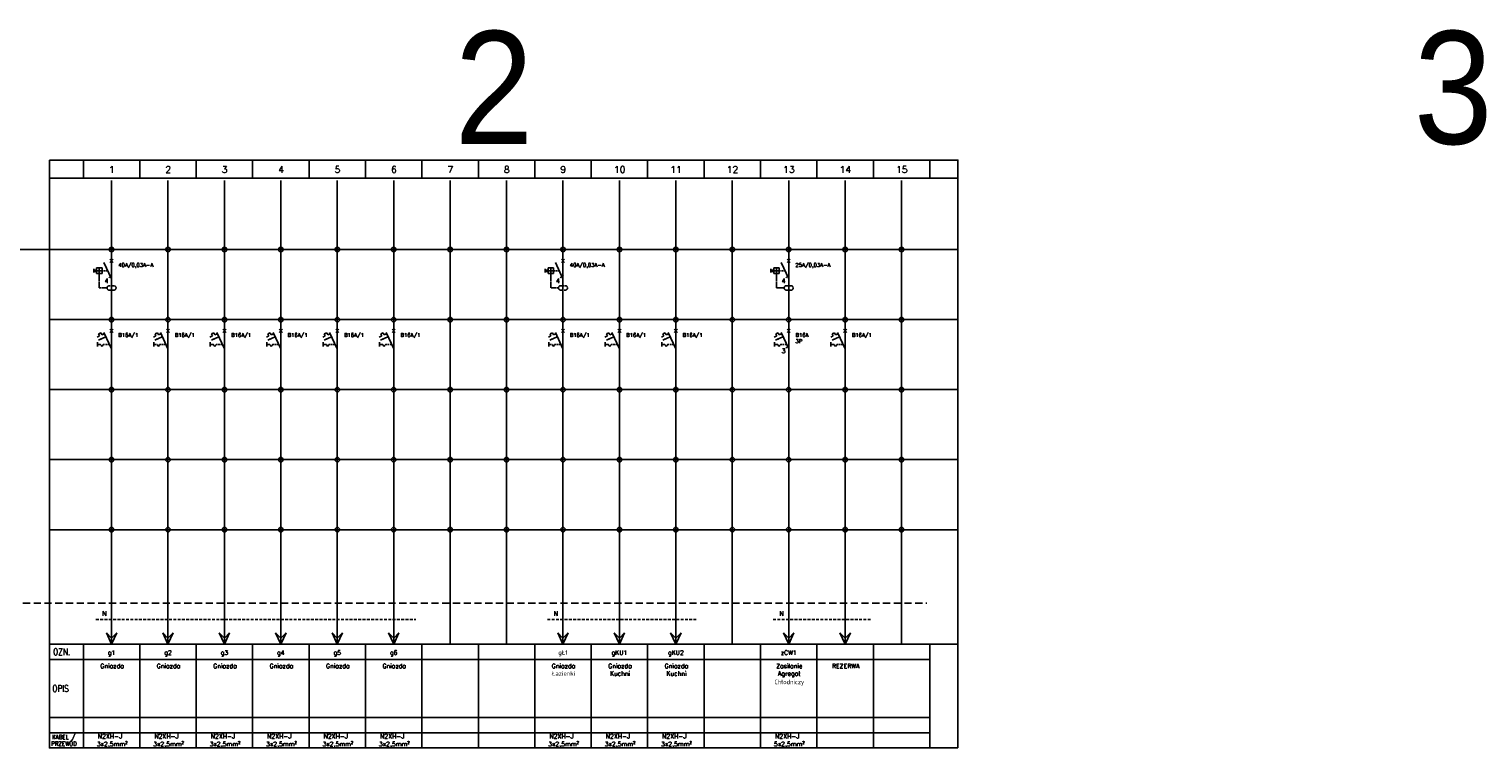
# Model space of a CAD drawing. Extents: x -286 to 6751, y -6190 to 318.
# Tile 2 of 7: x 416 to 1060, y 0 to 318. Entities that reach past the tile are written whole.
import ezdxf
from ezdxf.enums import TextEntityAlignment as Align

# ---------------------------------------------------------------- set-up
doc = ezdxf.new("R2010")
doc.units = 0
doc.linetypes.add('HIDDEN', pattern=[9.525, 6.35, -3.175])
doc.layers.get('defpoints').update_dxf_attribs({"color": 8})
for name, color, linetype in [('_HRS_E_Opis', 2, 'Continuous'), ('_HRS_E_Schematy', 2, 'Continuous'), ('_HRS_E_Tabelka', 10, 'Continuous'), ('schrack-additional', 7, 'Continuous'), ('schrack-descr', 7, 'Continuous'), ('SCHRACK_S', 1, 'Continuous')]:
    doc.layers.add(name, color=color, linetype=linetype)
doc.styles.add('_HRS_ARIAL', font='arial.ttf', dxfattribs={"width": 0.9})
doc.styles.add('_HRS_E_Styl_Standard', font='romans.shx')
doc.styles.get("Standard").update_dxf_attribs({"font": 'romans.shx'})
doc.styles.add('styl', font='romans.shx')

# ---------------------------------------------------------------- blocks, each defined once
blk = doc.blocks.new('szab')
for p, q in [((-190, 92.64), (-190, -59.54)), ((-162.5, 92.64), (-162.5, 62.04)), ((-137.5, 92.64), (-137.5, 62.04)), ((-112.5, 92.64), (-112.5, 62.04)), ((-87.5, 92.64), (-87.5, 62.04)), ((-62.5, 92.64), (-62.5, 62.04)), ((-37.5, 92.64), (-37.5, 62.04)), ((-12.5, 92.64), (-12.5, 62.04)), ((12.5, 92.64), (12.5, 62.04)), ((37.5, 92.64), (37.5, 62.04)), ((62.5, 92.64), (62.5, 62.04)), ((87.5, 92.64), (87.5, 62.04)), ((112.5, 92.64), (112.5, 62.04)), ((137.5, 92.64), (137.5, 62.04)), ((162.5, 92.64), (162.5, 62.04)), ((187.5, 92.64), (187.5, 62.04)), ((212.5, 92.64), (212.5, -59.54)), ((-162.5, 62.04), (-190, 62.04)), ((-137.5, 62.04), (-162.5, 62.04)), ((-162.5, 62.04), (-162.5, 31.02)), ((-112.5, 62.04), (-137.5, 62.04)), ((-137.5, 62.04), (-137.5, 31.02)), ((-87.5, 62.04), (-112.5, 62.04)), ((-112.5, 62.04), (-112.5, 31.02)), ((-62.5, 62.04), (-87.5, 62.04)), ((-87.5, 62.04), (-87.5, 31.02)), ((-37.5, 62.04), (-62.5, 62.04)), ((-62.5, 62.04), (-62.5, 31.02)), ((-12.5, 62.04), (-37.5, 62.04)), ((-37.5, 62.04), (-37.5, 31.02)), ((12.5, 62.04), (-12.5, 62.04)), ((-12.5, 62.04), (-12.5, 31.02)), ((37.5, 62.04), (12.5, 62.04)), ((12.5, 62.04), (12.5, 31.02)), ((37.5, 62.04), (37.5, 31.02)), ((62.5, 62.04), (37.5, 62.04)), ((87.5, 62.04), (62.5, 62.04)), ((62.5, 62.04), (62.5, 31.02)), ((112.5, 62.04), (87.5, 62.04)), ((87.5, 62.04), (87.5, 31.02)), ((137.5, 62.04), (112.5, 62.04)), ((112.5, 62.04), (112.5, 31.02)), ((162.5, 62.04), (137.5, 62.04)), ((137.5, 62.04), (137.5, 31.02)), ((187.5, 62.04), (162.5, 62.04)), ((162.5, 62.04), (162.5, 31.02)), ((187.5, 62.04), (187.5, 31.02)), ((212.5, 62.04), (187.5, 62.04)), ((-190, 38.52), (-190, -112.79)), ((212.5, 38.52), (212.5, -112.79)), ((-162.5, 31.02), (-190, 31.02)), ((-162.5, 31.02), (-162.5, 0)), ((-137.5, 31.02), (-162.5, 31.02)), ((-137.5, 31.02), (-137.5, 0)), ((-112.5, 31.02), (-137.5, 31.02)), ((-112.5, 31.02), (-112.5, 0)), ((-87.5, 31.02), (-112.5, 31.02)), ((-87.5, 31.02), (-87.5, 0)), ((-62.5, 31.02), (-87.5, 31.02)), ((-62.5, 31.02), (-62.5, 0)), ((-37.5, 31.02), (-62.5, 31.02)), ((-37.5, 31.02), (-37.5, 0)), ((-12.5, 31.02), (-37.5, 31.02)), ((-12.5, 31.02), (-12.5, 0)), ((12.5, 31.02), (-12.5, 31.02)), ((12.5, 31.02), (12.5, 0)), ((37.5, 31.02), (12.5, 31.02)), ((37.5, 31.02), (37.5, 0)), ((62.5, 31.02), (37.5, 31.02)), ((62.5, 31.02), (62.5, 0)), ((87.5, 31.02), (62.5, 31.02)), ((87.5, 31.02), (87.5, 0)), ((112.5, 31.02), (87.5, 31.02)), ((137.5, 31.02), (112.5, 31.02)), ((112.5, 31.02), (112.5, 0)), ((137.5, 31.02), (137.5, 0)), ((162.5, 31.02), (137.5, 31.02)), ((162.5, 31.02), (162.5, 0)), ((187.5, 31.02), (162.5, 31.02)), ((187.5, 31.02), (187.5, 0)), ((212.5, 31.02), (187.5, 31.02)), ((-162.5, 0), (-190, 0)), ((-162.5, 0), (-162.5, -31.02)), ((-137.5, 0), (-162.5, 0)), ((-137.5, 0), (-137.5, -31.02)), ((-112.5, 0), (-137.5, 0)), ((-112.5, 0), (-112.5, -31.02)), ((-87.5, 0), (-112.5, 0)), ((-87.5, 0), (-87.5, -31.02)), ((-62.5, 0), (-87.5, 0)), ((-62.5, 0), (-62.5, -31.02)), ((-37.5, 0), (-62.5, 0)), ((-37.5, 0), (-37.5, -31.02)), ((12.5, 0), (-12.5, 0)), ((12.5, 0), (12.5, -31.02)), ((37.5, 0), (12.5, 0)), ((37.5, 0), (37.5, -31.02)), ((87.5, 0), (62.5, 0)), ((87.5, 0), (87.5, -31.02)), ((112.5, 0), (87.5, 0)), ((137.5, 0), (112.5, 0)), ((112.5, 0), (112.5, -31.02)), ((137.5, 0), (137.5, -31.02)), ((162.5, 0), (137.5, 0)), ((162.5, 0), (162.5, -31.02)), ((187.5, 0), (162.5, 0)), ((187.5, 0), (187.5, -31.02)), ((212.5, 0), (187.5, 0)), ((-12.5, 0), (-37.5, 0)), ((-12.5, 0), (-12.5, -31.02)), ((62.5, 0), (37.5, 0)), ((62.5, 0), (62.5, -31.02)), ((-162.5, -31.02), (-190, -31.02)), ((-162.5, -31.02), (-162.5, -62.04)), ((-137.5, -31.02), (-162.5, -31.02)), ((-137.5, -31.02), (-137.5, -62.04)), ((-112.5, -31.02), (-137.5, -31.02)), ((-112.5, -31.02), (-112.5, -62.04)), ((-87.5, -31.02), (-112.5, -31.02)), ((-87.5, -31.02), (-87.5, -62.04)), ((-62.5, -31.02), (-87.5, -31.02)), ((-62.5, -31.02), (-62.5, -62.04)), ((-37.5, -31.02), (-62.5, -31.02)), ((-37.5, -31.02), (-37.5, -62.04)), ((-12.5, -31.02), (-37.5, -31.02)), ((-12.5, -31.02), (-12.5, -62.04)), ((12.5, -31.02), (-12.5, -31.02)), ((12.5, -31.02), (12.5, -62.04)), ((37.5, -31.02), (12.5, -31.02)), ((37.5, -31.02), (37.5, -62.04)), ((62.5, -31.02), (37.5, -31.02)), ((62.5, -31.02), (62.5, -62.04)), ((87.5, -31.02), (62.5, -31.02)), ((87.5, -31.02), (87.5, -62.04)), ((112.5, -31.02), (87.5, -31.02)), ((137.5, -31.02), (112.5, -31.02)), ((112.5, -31.02), (112.5, -62.04)), ((137.5, -31.02), (137.5, -62.04)), ((162.5, -31.02), (137.5, -31.02)), ((162.5, -31.02), (162.5, -62.04)), ((187.5, -31.02), (162.5, -31.02)), ((187.5, -31.02), (187.5, -62.04)), ((212.5, -31.02), (187.5, -31.02)), ((-162.5, -62.04), (-190, -62.04)), ((-162.5, -62.04), (-162.5, -112.79)), ((-137.5, -62.04), (-162.5, -62.04)), ((-137.5, -62.04), (-137.5, -112.79)), ((-112.5, -62.04), (-137.5, -62.04)), ((-112.5, -62.04), (-112.5, -112.79)), ((-87.5, -62.04), (-112.5, -62.04)), ((-87.5, -62.04), (-87.5, -112.79)), ((-62.5, -62.04), (-87.5, -62.04)), ((-62.5, -62.04), (-62.5, -112.79)), ((-37.5, -62.04), (-62.5, -62.04)), ((-37.5, -62.04), (-37.5, -112.79)), ((-12.5, -62.04), (-37.5, -62.04)), ((-12.5, -62.04), (-12.5, -112.79)), ((12.5, -62.04), (-12.5, -62.04)), ((12.5, -62.04), (12.5, -112.79)), ((37.5, -62.04), (12.5, -62.04)), ((37.5, -62.04), (37.5, -112.79)), ((62.5, -62.04), (37.5, -62.04)), ((62.5, -62.04), (62.5, -112.79)), ((87.5, -62.04), (62.5, -62.04)), ((87.5, -62.04), (87.5, -112.79)), ((112.5, -62.04), (87.5, -62.04)), ((137.5, -62.04), (112.5, -62.04)), ((112.5, -62.04), (112.5, -112.79)), ((137.5, -62.04), (137.5, -112.79)), ((162.5, -62.04), (137.5, -62.04)), ((162.5, -62.04), (162.5, -112.79)), ((187.5, -62.04), (162.5, -62.04)), ((187.5, -62.04), (187.5, -112.79)), ((212.5, -62.04), (187.5, -62.04))]:
    blk.add_line(p, q)
for centre in [(-162.5, 62.04), (-137.5, 62.04), (-112.5, 62.04), (-87.5, 62.04), (-62.5, 62.04), (-37.5, 62.04), (-12.5, 62.04), (12.5, 62.04), (37.5, 62.04), (62.5, 62.04), (87.5, 62.04), (112.5, 62.04), (137.5, 62.04), (162.5, 62.04), (187.5, 62.04), (-162.5, 31.02), (-137.5, 31.02), (-112.5, 31.02), (-87.5, 31.02), (-62.5, 31.02), (-37.5, 31.02), (-12.5, 31.02), (12.5, 31.02), (37.5, 31.02), (62.5, 31.02), (87.5, 31.02), (112.5, 31.02), (137.5, 31.02), (162.5, 31.02), (187.5, 31.02), (-162.5, 0), (-137.5, 0), (-112.5, 0), (-87.5, 0), (-62.5, 0), (-37.5, 0), (-12.5, 0), (12.5, 0), (37.5, 0), (62.5, 0), (87.5, 0), (112.5, 0), (137.5, 0), (162.5, 0), (187.5, 0), (-162.5, -31.02), (-137.5, -31.02), (-112.5, -31.02), (-87.5, -31.02), (-62.5, -31.02), (-37.5, -31.02), (-12.5, -31.02), (12.5, -31.02), (37.5, -31.02), (62.5, -31.02), (87.5, -31.02), (112.5, -31.02), (137.5, -31.02), (162.5, -31.02), (187.5, -31.02), (-162.5, -62.04), (-137.5, -62.04), (-112.5, -62.04), (-87.5, -62.04), (-62.5, -62.04), (-37.5, -62.04), (-12.5, -62.04), (12.5, -62.04), (37.5, -62.04), (62.5, -62.04), (87.5, -62.04), (112.5, -62.04), (137.5, -62.04), (162.5, -62.04), (187.5, -62.04)]:
    blk.add_circle(centre, 1)
blk = doc.blocks.new('Opis1')
at = {"layer": '_HRS_E_Tabelka'}
for points in [[(0, 45.91), (15, 45.91), (15, 39.18), (0, 39.18)], [(15, 45.91), (40, 45.91), (40, 39.18), (15, 39.18)], [(40, 45.91), (65, 45.91), (65, 39.18), (40, 39.18)], [(65, 45.91), (90, 45.91), (90, 39.18), (65, 39.18)], [(90, 45.91), (115, 45.91), (115, 39.18), (90, 39.18)], [(115, 45.91), (140, 45.91), (140, 39.18), (115, 39.18)], [(140, 45.91), (165, 45.91), (165, 39.18), (140, 39.18)], [(165, 45.91), (190, 45.91), (190, 39.18), (165, 39.18)], [(190, 45.91), (215, 45.91), (215, 39.18), (190, 39.18)], [(215, 45.91), (240, 45.91), (240, 39.18), (215, 39.18)], [(240, 45.91), (265, 45.91), (265, 39.18), (240, 39.18)], [(265, 45.91), (290, 45.91), (290, 39.18), (265, 39.18)], [(290, 45.91), (315, 45.91), (315, 39.18), (290, 39.18)], [(315, 45.91), (340, 45.91), (340, 39.18), (315, 39.18)], [(340, 45.91), (365, 45.91), (365, 39.18), (340, 39.18)], [(365, 45.91), (390, 45.91), (390, 39.18), (365, 39.18)], [(402.5, 0), (390, 0), (390, 45.91), (402.5, 45.91)], [(0, 39.18), (15, 39.18), (15, 13.46), (0, 13.46)], [(15, 39.18), (40, 39.18), (40, 13.46), (15, 13.46)], [(40, 39.18), (65, 39.18), (65, 13.46), (40, 13.46)], [(65, 39.18), (90, 39.18), (90, 13.46), (65, 13.46)], [(90, 39.18), (115, 39.18), (115, 13.46), (90, 13.46)], [(115, 39.18), (140, 39.18), (140, 13.46), (115, 13.46)], [(140, 39.18), (165, 39.18), (165, 13.46), (140, 13.46)], [(165, 39.18), (190, 39.18), (190, 13.46), (165, 13.46)], [(190, 39.18), (215, 39.18), (215, 13.46), (190, 13.46)], [(215, 39.18), (240, 39.18), (240, 13.46), (215, 13.46)], [(240, 39.18), (265, 39.18), (265, 13.46), (240, 13.46)], [(265, 39.18), (290, 39.18), (290, 13.46), (265, 13.46)], [(290, 39.18), (315, 39.18), (315, 13.46), (290, 13.46)], [(315, 39.18), (340, 39.18), (340, 13.46), (315, 13.46)], [(340, 39.18), (365, 39.18), (365, 13.46), (340, 13.46)], [(365, 39.18), (390, 39.18), (390, 13.46), (365, 13.46)], [(0, 13.46), (15, 13.46), (15, 6.73), (0, 6.73)], [(15, 13.46), (40, 13.46), (40, 6.73), (15, 6.73)], [(40, 13.46), (65, 13.46), (65, 6.73), (40, 6.73)], [(65, 13.46), (90, 13.46), (90, 6.73), (65, 6.73)], [(90, 13.46), (115, 13.46), (115, 6.73), (90, 6.73)], [(115, 13.46), (140, 13.46), (140, 6.73), (115, 6.73)], [(140, 13.46), (165, 13.46), (165, 6.73), (140, 6.73)], [(165, 13.46), (190, 13.46), (190, 6.73), (165, 6.73)], [(190, 13.46), (215, 13.46), (215, 6.73), (190, 6.73)], [(215, 13.46), (240, 13.46), (240, 6.73), (215, 6.73)], [(240, 13.46), (265, 13.46), (265, 6.73), (240, 6.73)], [(265, 13.46), (290, 13.46), (290, 6.73), (265, 6.73)], [(290, 13.46), (315, 13.46), (315, 6.73), (290, 6.73)], [(315, 13.46), (340, 13.46), (340, 6.73), (315, 6.73)], [(340, 13.46), (365, 13.46), (365, 6.73), (340, 6.73)], [(365, 13.46), (390, 13.46), (390, 6.73), (365, 6.73)], [(0, 6.73), (15, 6.73), (15, 0), (0, 0)], [(15, 6.73), (40, 6.73), (40, 0), (15, 0)], [(40, 6.73), (65, 6.73), (65, 0), (40, 0)], [(65, 6.73), (90, 6.73), (90, 0), (65, 0)], [(90, 6.73), (115, 6.73), (115, 0), (90, 0)], [(115, 6.73), (140, 6.73), (140, 0), (115, 0)], [(140, 6.73), (165, 6.73), (165, 0), (140, 0)], [(165, 6.73), (190, 6.73), (190, 0), (165, 0)], [(190, 6.73), (215, 6.73), (215, 0), (190, 0)], [(215, 6.73), (240, 6.73), (240, 0), (215, 0)], [(240, 6.73), (265, 6.73), (265, 0), (240, 0)], [(265, 6.73), (290, 6.73), (290, 0), (265, 0)], [(290, 6.73), (315, 6.73), (315, 0), (290, 0)], [(315, 6.73), (340, 6.73), (340, 0), (315, 0)], [(340, 6.73), (365, 6.73), (365, 0), (340, 0)], [(365, 6.73), (390, 6.73), (390, 0), (365, 0)]]:
    blk.add_lwpolyline(points, close=True, dxfattribs=at)
at = {"layer": '_HRS_E_Tabelka', "style": '_HRS_E_Styl_Standard', "width": 0.8}
for s, height, p in [('OZN.', 3, (5.43, 42.55)), ('OPIS', 3, (4.91, 26.32)), ('PRZEWÓD', 2, (6.4, 1.87)), ('KABEL /', 2, (6.25, 4.81))]:
    blk.add_text(s, height=height, rotation=359.99855, dxfattribs=at).set_placement(p, align=Align.MIDDLE_CENTER)
blk = doc.blocks.new('A$C5E6C5F13')
at = {"layer": '_HRS_E_Tabelka'}
for p, q in [((0, 0), (0, -222.4)), ((402.5, 0), (402.5, -222.4))]:
    blk.add_line(p, q, dxfattribs=at)
for points in [[(0, 8), (15, 8), (15, 0), (0, 0)], [(15, 8), (40, 8), (40, 0), (15, 0)], [(40, 8), (65, 8), (65, 0), (40, 0)], [(65, 8), (90, 8), (90, 0), (65, 0)], [(90, 8), (115, 8), (115, 0), (90, 0)], [(115, 8), (140, 8), (140, 0), (115, 0)], [(140, 8), (165, 8), (165, 0), (140, 0)], [(165, 8), (190, 8), (190, 0), (165, 0)], [(190, 8), (215, 8), (215, 0), (190, 0)], [(215, 8), (240, 8), (240, 0), (215, 0)], [(240, 8), (265, 8), (265, 0), (240, 0)], [(265, 8), (290, 8), (290, 0), (265, 0)], [(290, 8), (315, 8), (315, 0), (290, 0)], [(315, 8), (340, 8), (340, 0), (315, 0)], [(340, 8), (365, 8), (365, 0), (340, 0)], [(365, 8), (390, 8), (390, 0), (365, 0)], [(390, 8), (402.5, 8), (402.5, 0), (390, 0)]]:
    blk.add_lwpolyline(points, close=True, dxfattribs=at)
at = {"layer": '_HRS_E_Tabelka', "style": '_HRS_E_Styl_Standard'}
for s, p in [('1', (27.59, 3.85)), ('2', (52.59, 3.85)), ('3', (77.59, 3.85)), ('4', (102.59, 3.85)), ('5', (127.59, 3.85)), ('6', (152.59, 3.85)), ('7', (177.59, 3.85)), ('8', (202.59, 3.85)), ('9', (227.59, 3.85)), ('10', (252.59, 3.85)), ('11', (277.59, 3.85)), ('12', (302.59, 3.85)), ('13', (327.59, 3.85)), ('14', (352.59, 3.85)), ('15', (377.59, 3.85))]:
    blk.add_text(s, height=3, rotation=359.99855, dxfattribs=at).set_placement(p, align=Align.MIDDLE_CENTER)
blk = doc.blocks.new('*U69')
at = {"layer": '_HRS_E_Tabelka'}
for name, p in [('A$C5E6C5F13', (0, 252.35)), ('A$C5E6C5F13', (425, 252.35)), ('Opis1', (0, 0)), ('Opis1', (425, 0))]:
    blk.add_blockref(name, p, dxfattribs=at)
at = {"layer": 'defpoints'}
for p in [(190, 158.7), (615, 158.7)]:
    blk.add_blockref('szab', p, dxfattribs=at)
blk = doc.blocks.new('A$C20656D97')
at = {"layer": '_HRS_E_Schematy'}
for p, q in [((0, 0), (5, 2.31)), ((0, 0), (5, -2.31)), ((2.64, 0), (5, 2.31)), ((2.64, 0), (5, -2.31))]:
    blk.add_line(p, q, dxfattribs=at)
blk = doc.blocks.new('BS618116_s')
at = {"layer": 'SCHRACK_S'}
for p, q in [((0, -5), (0, 0)), ((0, -13), (0, -18))]:
    blk.add_line(p, q, dxfattribs=at)
at = {"layer": 'SCHRACK_S', "color": 4}
for p, q in [((-4.66, -5.84), (-5.75, -6.35)), ((-5.33, -7.26), (-5.75, -6.35)), ((-4.24, -6.75), (-4.66, -5.84)), ((-3.15, -6.24), (-4.24, -6.75)), ((-0.71, -5.71), (0.71, -4.29)), ((0.71, -5.71), (-0.71, -4.29)), ((-5.33, -7.26), (-6.41, -7.76)), ((-6.27, -9.97), (-6.27, -11.97)), ((-2.53, -7.58), (-5.79, -9.1))]:
    blk.add_line(p, q, dxfattribs=at)
at = {"layer": 'SCHRACK_S', "color": 1}
blk.add_line((-3.38, -5.75), (0, -13), dxfattribs=at)
at = {"layer": 'SCHRACK_S', "color": 4, "linetype": 'HIDDEN', "ltscale": 0.05}
for p, q in [((-4.84, -10.97), (-6.27, -10.97)), ((-4.27, -11.97), (-4.84, -10.97)), ((-4.27, -11.97), (-3.69, -10.97))]:
    blk.add_line(p, q, dxfattribs=at)
at = {"layer": 'SCHRACK_S', "color": 4, "linetype": 'HIDDEN', "ltscale": 0.1}
blk.add_line((-3.69, -10.97), (-0.95, -10.97), dxfattribs=at)
at = {"layer": 'SCHRACK_S', "color": 4}
blk.add_lwpolyline([(-5.79, -9.1, 0, 1, 0), (-4.7, -8.59, 1, 1, 0)], format="xyseb", dxfattribs=at)
at = {"layer": 'schrack-additional', "style": 'styl', "flags": 8}
blk.add_attdef('ADDITIONAL', (3, -13.1), '', height=1.7, dxfattribs=at)
at = {"layer": 'schrack-descr', "style": 'styl', "flags": 8}
blk.add_attdef('DESCRIPTION', (3, -7.7), '', height=1.7, dxfattribs=at)
blk = doc.blocks.new('BD604103_s')
at = {"layer": 'SCHRACK_S', "color": 1}
for p, q in [((-3.38, -5.75), (0, -13)), ((0, -18), (0, -21))]:
    blk.add_line(p, q, dxfattribs=at)
at = {"layer": 'SCHRACK_S', "color": 4}
for p, q in [((-0.71, -5.71), (0.71, -4.29)), ((0.71, -5.71), (-0.71, -4.29)), ((-7.86, -8.55), (-7.86, -10.2)), ((-6.62, -9.07), (-7.86, -9.07)), ((-6.62, -9.68), (-7.86, -9.68)), ((-4.22, -8.17), (-6.62, -8.17)), ((-6.62, -8.17), (-6.62, -10.57)), ((-4.22, -9.37), (-6.62, -9.37)), ((-4.22, -10.57), (-6.62, -10.57)), ((-5.42, -8.17), (-5.42, -10.57)), ((-4.22, -8.17), (-4.22, -10.57)), ((-1.22, -12.6), (0.19, -11.18))]:
    blk.add_line(p, q, dxfattribs=at)
at = {"layer": 'SCHRACK_S'}
for p, q in [((0, -5), (0, 0)), ((0, -13), (0, -18))]:
    blk.add_line(p, q, dxfattribs=at)
at = {"layer": 'SCHRACK_S', "color": 4, "linetype": 'HIDDEN', "ltscale": 0.05}
for p, q in [((-5.42, -10.57), (-5.42, -17.01)), ((-2, -17.01), (-5.42, -17.01)), ((-1.01, -16), (1, -16)), ((-0.98, -18), (1, -18))]:
    blk.add_line(p, q, dxfattribs=at)
at = {"layer": 'SCHRACK_S', "color": 4, "linetype": 'HIDDEN', "ltscale": 0.1}
blk.add_line((-4.22, -9.37), (-1.69, -9.37), dxfattribs=at)
at = {"layer": 'SCHRACK_S', "color": 4, "const_width": 0.2}
blk.add_lwpolyline([(-2.1, -17.01, 1), (-1.9, -17.01, 1)], format="xyb", close=True, dxfattribs=at)
at = {"layer": 'SCHRACK_S', "color": 4, "linetype": 'HIDDEN', "ltscale": 0.05}
for centre, start, end in [((-1, -17), 89.60698, 271.34389), ((1, -17), 269.99203, 90.00068)]:
    blk.add_arc(centre, 1, start, end, dxfattribs=at)
at = {"layer": 'schrack-additional', "style": 'styl', "flags": 8}
blk.add_attdef('ADDITIONAL', (3, -13.1), '', height=1.7, dxfattribs=at)
at = {"layer": 'schrack-descr', "style": 'styl', "flags": 8}
blk.add_attdef('DESCRIPTION', (3, -7.7), '', height=1.7, dxfattribs=at)
at = {"layer": 'SCHRACK_S', "color": 4}
blk.add_text('4', height=2, dxfattribs=at).set_placement((-3.12, -14.87))
blk = doc.blocks.new('BS618306_s')
at = {"layer": 'SCHRACK_S'}
for p, q in [((0, -5), (0, 0)), ((0, -13), (0, -18))]:
    blk.add_line(p, q, dxfattribs=at)
at = {"layer": 'SCHRACK_S', "color": 4}
for p, q in [((-4.66, -5.84), (-5.75, -6.35)), ((-5.33, -7.26), (-5.75, -6.35)), ((-4.24, -6.75), (-4.66, -5.84)), ((-3.15, -6.24), (-4.24, -6.75)), ((-0.71, -5.71), (0.71, -4.29)), ((0.71, -5.71), (-0.71, -4.29)), ((-5.33, -7.26), (-6.41, -7.76)), ((-6.27, -9.97), (-6.27, -11.97)), ((-2.53, -7.58), (-5.79, -9.1)), ((-1.22, -12.6), (0.19, -11.18))]:
    blk.add_line(p, q, dxfattribs=at)
at = {"layer": 'SCHRACK_S', "color": 1}
blk.add_line((-3.38, -5.75), (0, -13), dxfattribs=at)
at = {"layer": 'SCHRACK_S', "color": 4, "linetype": 'HIDDEN', "ltscale": 0.05}
for p, q in [((-4.84, -10.97), (-6.27, -10.97)), ((-4.27, -11.97), (-4.84, -10.97)), ((-4.27, -11.97), (-3.69, -10.97))]:
    blk.add_line(p, q, dxfattribs=at)
at = {"layer": 'SCHRACK_S', "color": 4, "linetype": 'HIDDEN', "ltscale": 0.1}
blk.add_line((-3.69, -10.97), (-0.95, -10.97), dxfattribs=at)
at = {"layer": 'SCHRACK_S', "color": 4}
blk.add_lwpolyline([(-5.79, -9.1, 0, 1, 0), (-4.7, -8.59, 1, 1, 0)], format="xyseb", dxfattribs=at)
at = {"layer": 'schrack-additional', "style": 'styl', "flags": 8}
blk.add_attdef('ADDITIONAL', (3, -13.1), '', height=1.7, dxfattribs=at)
at = {"layer": 'schrack-descr', "style": 'styl', "flags": 8}
blk.add_attdef('DESCRIPTION', (3, -7.7), '', height=1.7, dxfattribs=at)
at = {"layer": 'SCHRACK_S', "color": 4}
blk.add_text('3', height=2, dxfattribs=at).set_placement((-3.12, -14.87))

msp = doc.modelspace()

# ---------------------------------------------------------------- linework, layer by layer
at = {"layer": '_HRS_E_Schematy'}
for p, q in [((778.5, 220.749), (227.5, 220.749)), ((742.967, 220.749), (742.967, 220.749)), ((452.5, 199.749), (452.5, 189.727)), ((652.5, 199.749), (652.5, 189.727)), ((752.5, 199.749), (752.5, 189.727)), ((452.5, 189.727), (577.5, 189.727)), ((652.5, 189.727), (702.5, 189.727)), ((752.5, 189.727), (777.5, 189.727)), ((452.5, 171.727), (452.5, 45.911)), ((477.5, 171.727), (477.5, 45.911)), ((502.5, 171.727), (502.5, 45.911)), ((527.5, 171.727), (527.5, 45.911)), ((552.5, 171.727), (552.5, 45.911)), ((577.5, 171.727), (577.5, 45.911)), ((652.5, 171.727), (652.5, 45.911)), ((677.5, 171.727), (677.5, 45.911)), ((702.5, 171.727), (702.5, 45.911)), ((752.5, 171.727), (752.5, 45.911)), ((777.5, 171.727), (777.5, 45.911))]:
    msp.add_line(p, q, dxfattribs=at)
at = {"layer": '_HRS_E_Schematy', "color": 3, "linetype": 'HIDDEN', "ltscale": 0.5}
msp.add_line((27.5, 64.139), (813.735, 64.139), dxfattribs=at)
at = {"layer": '_HRS_E_Schematy', "color": 5, "linetype": 'HIDDEN', "ltscale": 0.2}
for p, q in [((445.595, 56.95), (587.296, 56.95)), ((645.595, 56.95), (711.483, 56.95)), ((745.595, 56.95), (788.937, 56.95))]:
    msp.add_line(p, q, dxfattribs=at)

# ---------------------------------------------------------------- block references
at = {"layer": '_HRS_E_Schematy'}
ref = msp.add_blockref('BD604103_s', (452.5, 220.749), dxfattribs=at)
ref.add_attrib('DESCRIPTION', '40A/0,03A-A', (455.5, 213.049), dxfattribs={"layer": 'schrack-descr', "height": 1.7, "style": 'styl', "flags": 8})
ref = msp.add_blockref('BD604103_s', (652.5, 220.749), dxfattribs=at)
ref.add_attrib('DESCRIPTION', '40A/0,03A-A', (655.5, 213.049), dxfattribs={"layer": 'schrack-descr', "height": 1.7, "style": 'styl', "flags": 8})
ref = msp.add_blockref('BD604103_s', (752.5, 220.749), dxfattribs=at)
ref.add_attrib('DESCRIPTION', '25A/0,03A-A', (755.5, 213.049), dxfattribs={"layer": 'schrack-descr', "height": 1.7, "style": 'styl', "flags": 8})
ref = msp.add_blockref('BS618116_s', (452.5, 189.727), dxfattribs=at)
ref.add_attrib('DESCRIPTION', 'B16A/1', (455.5, 182.027), dxfattribs={"layer": 'schrack-descr', "height": 1.7, "style": 'styl', "flags": 8})
ref = msp.add_blockref('BS618116_s', (477.5, 189.727), dxfattribs=at)
ref.add_attrib('DESCRIPTION', 'B16A/1', (480.5, 182.027), dxfattribs={"layer": 'schrack-descr', "height": 1.7, "style": 'styl', "flags": 8})
ref = msp.add_blockref('BS618116_s', (502.5, 189.727), dxfattribs=at)
ref.add_attrib('DESCRIPTION', 'B16A/1', (505.5, 182.027), dxfattribs={"layer": 'schrack-descr', "height": 1.7, "style": 'styl', "flags": 8})
ref = msp.add_blockref('BS618116_s', (527.5, 189.727), dxfattribs=at)
ref.add_attrib('DESCRIPTION', 'B16A/1', (530.5, 182.027), dxfattribs={"layer": 'schrack-descr', "height": 1.7, "style": 'styl', "flags": 8})
ref = msp.add_blockref('BS618116_s', (552.5, 189.727), dxfattribs=at)
ref.add_attrib('DESCRIPTION', 'B16A/1', (555.5, 182.027), dxfattribs={"layer": 'schrack-descr', "height": 1.7, "style": 'styl', "flags": 8})
ref = msp.add_blockref('BS618116_s', (577.5, 189.727), dxfattribs=at)
ref.add_attrib('DESCRIPTION', 'B16A/1', (580.5, 182.027), dxfattribs={"layer": 'schrack-descr', "height": 1.7, "style": 'styl', "flags": 8})
ref = msp.add_blockref('BS618116_s', (652.5, 189.727), dxfattribs=at)
ref.add_attrib('DESCRIPTION', 'B16A/1', (655.5, 182.027), dxfattribs={"layer": 'schrack-descr', "height": 1.7, "style": 'styl', "flags": 8})
ref = msp.add_blockref('BS618116_s', (677.5, 189.727), dxfattribs=at)
ref.add_attrib('DESCRIPTION', 'B16A/1', (680.5, 182.027), dxfattribs={"layer": 'schrack-descr', "height": 1.7, "style": 'styl', "flags": 8})
ref = msp.add_blockref('BS618116_s', (702.5, 189.727), dxfattribs=at)
ref.add_attrib('DESCRIPTION', 'B16A/1', (705.5, 182.027), dxfattribs={"layer": 'schrack-descr', "height": 1.7, "style": 'styl', "flags": 8})
ref = msp.add_blockref('BS618306_s', (752.5, 189.727), dxfattribs=at)
ref.add_attrib('DESCRIPTION', 'B16A', (755.5, 182.027), dxfattribs={"layer": 'schrack-descr', "height": 1.7, "style": 'styl', "flags": 8})
ref.add_attrib('ADDITIONAL', '3P', (755.5, 179.327), dxfattribs={"layer": 'schrack-additional', "height": 1.7, "style": 'styl', "flags": 8})
ref = msp.add_blockref('BS618116_s', (777.5, 189.727), dxfattribs=at)
ref.add_attrib('DESCRIPTION', 'B16A/1', (780.5, 182.027), dxfattribs={"layer": 'schrack-descr', "height": 1.7, "style": 'styl', "flags": 8})
at = {"layer": '_HRS_E_Schematy', "xscale": -1, "rotation": 270}
for p in [(452.5, 45.911), (477.5, 45.911), (502.5, 45.911), (527.5, 45.911), (552.5, 45.911), (577.5, 45.911), (652.5, 45.911), (677.5, 45.911), (702.5, 45.911), (752.5, 45.911), (777.5, 45.911)]:
    msp.add_blockref('A$C20656D97', p, dxfattribs=at)
at = {"layer": '_HRS_E_Tabelka'}
msp.add_blockref('*U69', (0, 0), dxfattribs=at)

# ---------------------------------------------------------------- texts
at = {"layer": '_HRS_E_Opis', "style": '_HRS_E_Styl_Standard'}
for s, p in [('N', (449.297, 59.565)), ('N', (649.297, 59.565)), ('N', (749.297, 59.565)), ('g1', (452.5, 42.211)), ('g2', (477.5, 42.211)), ('g3', (502.5, 42.211)), ('g4', (527.5, 42.211)), ('g5', (552.5, 42.211)), ('g6', (577.5, 42.211)), ('gŁ1', (652.5, 42.211)), ('gKU1', (677.5, 42.211)), ('gKU2', (702.5, 42.211)), ('zCW1', (752.5, 42.211)), ('Gniazda', (452.748, 36.261)), ('Gniazda', (477.748, 36.261)), ('Gniazda', (502.748, 36.261)), ('Gniazda', (527.748, 36.261)), ('Gniazda', (552.748, 36.261)), ('Gniazda', (577.748, 36.261)), ('Łazienki', (652.748, 32.947)), ('Gniazda', (652.748, 36.261)), ('Gniazda', (677.748, 36.261)), ('Kuchni', (677.748, 32.947)), ('Gniazda', (702.748, 36.261)), ('Kuchni', (702.748, 32.947)), ('Zasilanie', (752.748, 36.261)), ('Agregat', (752.748, 32.947)), ('REZERWA', (777.748, 36.261)), ('Chłodniczy', (752.748, 29.215)), ('3x2,5mm²', (452.748, 1.707)), ('N2XH-J ', (452.5, 5.165)), ('3x2,5mm²', (477.748, 1.707)), ('N2XH-J ', (477.5, 5.165)), ('3x2,5mm²', (502.748, 1.707)), ('N2XH-J ', (502.5, 5.165)), ('3x2,5mm²', (527.748, 1.707)), ('N2XH-J ', (527.5, 5.165)), ('3x2,5mm²', (552.748, 1.707)), ('N2XH-J ', (552.5, 5.165)), ('3x2,5mm²', (577.748, 1.707)), ('N2XH-J ', (577.5, 5.165)), ('3x2,5mm²', (652.748, 1.707)), ('N2XH-J ', (652.5, 5.165)), ('3x2,5mm²', (677.748, 1.707)), ('N2XH-J ', (677.5, 5.165)), ('3x2,5mm²', (702.748, 1.707)), ('N2XH-J ', (702.5, 5.165)), ('5x2,5mm²', (752.748, 1.707)), ('N2XH-J ', (752.5, 5.165))]:
    msp.add_text(s, height=2, rotation=359.998551, dxfattribs=at).set_placement(p, align=Align.MIDDLE_CENTER)
at = {"layer": 'defpoints', "color": 2, "style": '_HRS_ARIAL', "width": 0.9}
for s, p in [('2', (604.423, 267.514)), ('3', (1029.423, 267.514))]:
    msp.add_text(s, height=50, rotation=360, dxfattribs=at).set_placement(p)

doc.saveas('drawing.dxf')
